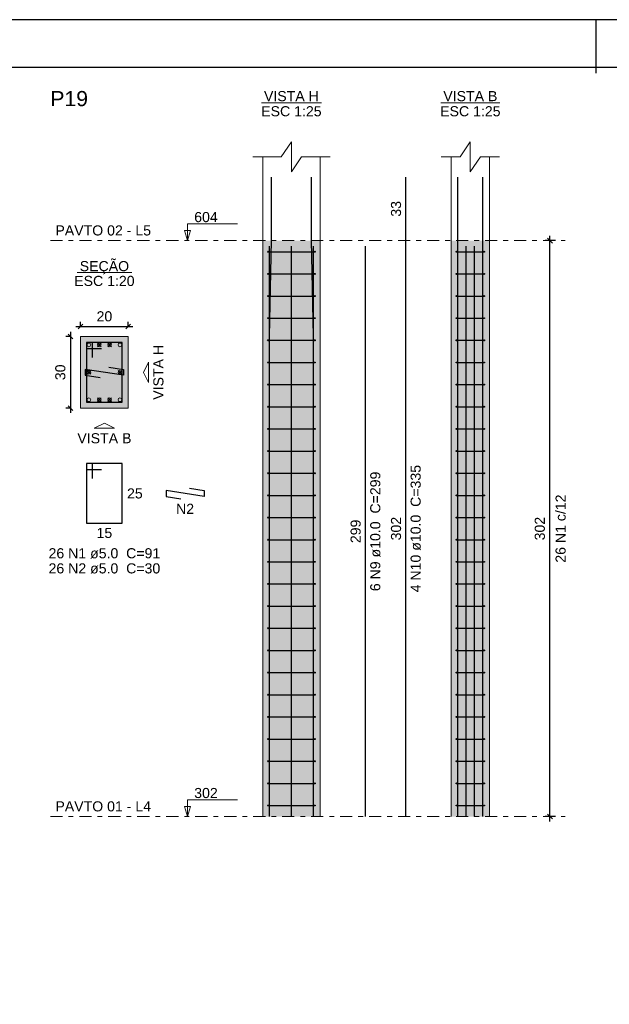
# Model space of a CAD drawing. Header units: millimetres. Extents: x 0 to 119, y 0 to 84.
# Tile 15 of 17: x 70 to 82, y 63 to 84. Entities that reach past the tile are written whole.
import ezdxf

# ---------------------------------------------------------------- set-up
doc = ezdxf.new("R2010")
doc.units = ezdxf.units.MM
doc.header["$MEASUREMENT"] = 0
doc.linetypes.add('DASHDOT', pattern=[2.54, 1.27, -0.635, 0, -0.635])
doc.linetypes.add('NULL', pattern=[0])
doc.layers.get('0').update_dxf_attribs({"lineweight": 18})
for name, color, linetype, lineweight in [('Descrição da armadura', 7, 'Continuous', 0), ('DT-Barras na forma', 2, 'Continuous', 30), ('DT-Barras no corte', 5, 'Continuous', 5), ('DT-Barras rebatidas', 2, 'Continuous', 30), ('DT-Cotas', 9, 'Continuous', 5), ('DT-Estribos na forma', 2, 'Continuous', 30), ('DT-Forma', 5, 'Continuous', 5), ('DT-Hachura seção pilares', 254, 'Continuous', 5), ('DT-Hachura vista pilares', 254, 'Continuous', 5), ('DT-Pontilhado', 9, 'DASHDOT', 5), ('DT-Textos', 7, 'Continuous', 5), ('DT-Título', 3, 'Continuous', 20), ('Textos armaduras', 7, 'Continuous', 0)]:
    doc.layers.add(name, color=color, linetype=linetype, lineweight=lineweight)
doc.layers.add('SEDUC_MARF', color=1, linetype='Continuous')
doc.layers.add('SEDUC_MARGG', color=7, linetype='Continuous')
doc.styles.add('Arial', font='txt')
doc.dimstyles.new('UM_20.000000', dxfattribs={"dimtxt": 0.18, "dimasz": 0.1, "dimexe": 0.1, "dimexo": 0.2, "dimgap": 0, "dimtad": 1, "dimtih": 1, "dimtoh": 1, "dimdec": 1, "dimlfac": 20, "dimzin": 0, "dimdsep": 46, "dimtxsty": 'Standard', "dimcen": 0.09, "dimdle": 0.1, "dimadec": 1, "dimazin": 2, "dimtfac": 1, "dimtdec": 4, "dimtofl": 0, "dimtmove": 0, "dimatfit": 3, "dimfxl": 1, "dimtolj": 1, "dimarcsym": 0})
doc.dimstyles.new('UM_25.000000', dxfattribs={"dimtxt": 0.18, "dimasz": 0.1, "dimexe": 0.1, "dimexo": 0.2, "dimgap": 0, "dimtad": 1, "dimtih": 1, "dimtoh": 1, "dimdec": 1, "dimlfac": 25, "dimzin": 0, "dimdsep": 46, "dimtxsty": 'Standard', "dimcen": 0.09, "dimdle": 0.1, "dimadec": 1, "dimazin": 2, "dimtfac": 1, "dimtdec": 4, "dimtofl": 0, "dimtmove": 0, "dimatfit": 3, "dimfxl": 1, "dimtolj": 1, "dimarcsym": 0})

# ---------------------------------------------------------------- blocks, each defined once
blk = doc.blocks.new('_Oblique')
at = {"color": 0, "linetype": 'ByBlock', "lineweight": -2}
blk.add_line((-0.5, -0.5), (0.5, 0.5), dxfattribs=at)
blk = doc.blocks.new('*D26')
at = {"layer": 'Defpoints', "color": 0}
for p in [(71.091903, 77.453308), (70.880103, 75.953308), (71.091903, 75.953308)]:
    blk.add_point(p, dxfattribs=at)
at = {"layer": 'DT-Cotas', "color": 0, "lineweight": -2}
for p, q in [((70.891903, 77.453308), (70.780103, 77.453308)), ((70.880103, 77.553308), (70.880103, 75.853308)), ((70.891903, 75.953308), (70.780103, 75.953308))]:
    blk.add_line(p, q, dxfattribs=at)
at = {"layer": 'DT-Cotas', "color": 0, "lineweight": -2, "xscale": 0.1, "yscale": 0.1, "zscale": 0.1}
for p, rotation in [((70.880103, 77.453308), 90), ((70.880103, 75.953308), 270)]:
    blk.add_blockref('_Oblique', p, dxfattribs=dict(at, rotation=rotation))
at = {"layer": 'DT-Cotas', "color": 7, "insert": (70.668303, 76.703308), "char_height": 0.2118, "attachment_point": 5, "rotation": 90, "style": 'Arial'}
blk.add_mtext('\\A1;30', dxfattribs=at)
blk = doc.blocks.new('*D27')
at = {"layer": 'Defpoints', "color": 0}
for p in [(72.091903, 77.665108), (71.091903, 77.453308), (72.091903, 77.453308)]:
    blk.add_point(p, dxfattribs=at)
at = {"layer": 'DT-Cotas', "color": 0, "lineweight": -2}
for p, q in [((70.991903, 77.665108), (72.191903, 77.665108)), ((71.091903, 77.653308), (71.091903, 77.765108)), ((72.091903, 77.653308), (72.091903, 77.765108))]:
    blk.add_line(p, q, dxfattribs=at)
at = {"layer": 'DT-Cotas', "color": 0, "lineweight": -2, "xscale": 0.1, "yscale": 0.1, "zscale": 0.1, "rotation": 180}
blk.add_blockref('_Oblique', (71.091903, 77.665108), dxfattribs=at)
at = {"layer": 'DT-Cotas', "color": 0, "lineweight": -2, "xscale": 0.1, "yscale": 0.1, "zscale": 0.1}
blk.add_blockref('_Oblique', (72.091903, 77.665108), dxfattribs=at)
at = {"layer": 'DT-Cotas', "color": 7, "insert": (71.591903, 77.876908), "char_height": 0.2118, "attachment_point": 5, "rotation": 0.0057296, "style": 'Arial'}
blk.add_mtext('\\A1;20', dxfattribs=at)
blk = doc.blocks.new('*D28')
at = {"layer": 'Defpoints', "color": 0}
for p in [(80.939552, 79.465408), (81.257252, 79.465408), (81.257252, 67.385408)]:
    blk.add_point(p, dxfattribs=at)
at = {"layer": 'DT-Cotas', "color": 0, "lineweight": -2}
for p, q in [((80.939552, 67.285408), (80.939552, 79.565408)), ((81.057252, 79.465408), (80.839552, 79.465408)), ((81.057252, 67.385408), (80.839552, 67.385408))]:
    blk.add_line(p, q, dxfattribs=at)
at = {"layer": 'DT-Cotas', "color": 0, "lineweight": -2, "xscale": 0.1, "yscale": 0.1, "zscale": 0.1}
for p, rotation in [((80.939552, 79.465408), 90), ((80.939552, 67.385408), 270)]:
    blk.add_blockref('_Oblique', p, dxfattribs=dict(at, rotation=rotation))
at = {"layer": 'DT-Cotas', "color": 7, "insert": (80.727752, 73.425408), "char_height": 0.2118, "attachment_point": 5, "rotation": 90, "style": 'Arial'}
blk.add_mtext('\\A1;302', dxfattribs=at)
blk = doc.blocks.new('*D29')
at = {"layer": 'Defpoints', "color": 0}
for p in [(80.939552, 79.465408), (81.257252, 79.465408), (81.257252, 67.385408)]:
    blk.add_point(p, dxfattribs=at)
at = {"layer": 'DT-Cotas', "color": 0, "lineweight": -2}
for p, q in [((80.939552, 67.285408), (80.939552, 79.565408)), ((81.057252, 79.465408), (80.839552, 79.465408)), ((81.057252, 67.385408), (80.839552, 67.385408))]:
    blk.add_line(p, q, dxfattribs=at)
at = {"layer": 'DT-Cotas', "color": 0, "lineweight": -2, "xscale": 0.1, "yscale": 0.1, "zscale": 0.1}
for p, rotation in [((80.939552, 79.465408), 90), ((80.939552, 67.385408), 270)]:
    blk.add_blockref('_Oblique', p, dxfattribs=dict(at, rotation=rotation))

msp = doc.modelspace()

# ---------------------------------------------------------------- hatches: boundary and pattern name
at = {"layer": 'DT-Hachura seção pilares', "linetype": 'Continuous'}
msp.add_hatch(color=254, dxfattribs=at).paths.add_polyline_path([(71.0919, 75.9533), (71.0919, 75.9533), (72.0919, 75.9533), (72.0919, 77.4533), (71.0919, 77.4533), (71.0919, 75.9533)])
at = {"layer": 'DT-Hachura vista pilares', "linetype": 'Continuous'}
for points in [[(74.9154, 67.3854), (74.9154, 79.4654), (76.1154, 79.4654), (76.1154, 67.3854), (74.9154, 67.3854)], [(78.8688, 67.3854), (78.8688, 79.4654), (79.6688, 79.4654), (79.6688, 67.3854), (78.8688, 67.3854)]]:
    msp.add_hatch(color=254, dxfattribs=at).paths.add_polyline_path(points)

# ---------------------------------------------------------------- linework, layer by layer
at = {"layer": 'DT-Barras na forma'}
for points in [[(75.0554, 67.3854), (75.0554, 77.4654), (75.0954, 79.4654), (75.0954, 80.7997)], [(75.9754, 67.3854), (75.9754, 77.4654), (75.9354, 79.4654), (75.9354, 80.7997)], [(79.0088, 67.3854), (79.0088, 77.4654), (79.0088, 79.4654), (79.0088, 80.7997)], [(79.5288, 67.3854), (79.5288, 77.4654), (79.5288, 79.4654), (79.5288, 80.7997)], [(75.0554, 67.3854), (75.0554, 79.3494)], [(75.5154, 67.3854), (75.5154, 79.3494)], [(75.9754, 67.3854), (75.9754, 79.3494)], [(79.1821, 67.3854), (79.1821, 79.3494)], [(79.3554, 67.3854), (79.3554, 79.3494)], [(71.3419, 77.0158), (71.3419, 77.3283), (71.2169, 77.3283), (71.2169, 76.0783), (71.9669, 76.0783), (71.9669, 77.3283), (71.2169, 77.3283), (71.2169, 77.2033), (71.5294, 77.2033)], [(71.6831, 76.8141), (71.9919, 76.7658), (71.9919, 76.6408), (71.1919, 76.7658), (71.1919, 76.6408), (71.5007, 76.5926)]]:
    msp.add_lwpolyline(points, dxfattribs=at)
at = {"layer": 'DT-Barras no corte'}
for p, q in [((71.4461, 77.2408), (71.5211, 77.3158)), ((71.4461, 77.3158), (71.5211, 77.2408)), ((71.6627, 77.2408), (71.7377, 77.3158)), ((71.6627, 77.3158), (71.7377, 77.2408)), ((71.2294, 76.6658), (71.3044, 76.7408)), ((71.2294, 76.7408), (71.3044, 76.6658)), ((71.8794, 76.6658), (71.9544, 76.7408)), ((71.8794, 76.7408), (71.9544, 76.6658)), ((71.4461, 76.0908), (71.5211, 76.1658)), ((71.4461, 76.1658), (71.5211, 76.0908)), ((71.6627, 76.0908), (71.7377, 76.1658)), ((71.6627, 76.1658), (71.7377, 76.0908))]:
    msp.add_line(p, q, dxfattribs=at)
for centre in [(71.2669, 77.2783), (71.4836, 77.2783), (71.7002, 77.2783), (71.9169, 77.2783), (71.2669, 76.7033), (71.9169, 76.7033), (71.2669, 76.1283), (71.4836, 76.1283), (71.7002, 76.1283), (71.9169, 76.1283)]:
    msp.add_circle(centre, 0.0375, dxfattribs=at)
at = {"layer": 'DT-Barras rebatidas'}
for points in [[(77.9157, 67.3854), (77.9157, 79.4654), (77.9157, 80.7997)], [(77.0685, 67.3854), (77.0685, 79.3494)], [(71.3419, 74.4759), (71.3419, 74.7884), (71.2169, 74.7884), (71.2169, 73.5384), (71.9669, 73.5384), (71.9669, 74.7884), (71.2169, 74.7884), (71.2169, 74.6634), (71.5294, 74.6634)], [(73.3757, 74.2742), (73.6844, 74.2259), (73.6844, 74.1009), (72.8844, 74.2259), (72.8844, 74.1009), (73.1932, 74.0527)]]:
    msp.add_lwpolyline(points, dxfattribs=at)
at = {"layer": 'DT-Estribos na forma'}
for p, q in [((75.0254, 79.2331), (76.0054, 79.2331)), ((78.9788, 79.2331), (79.5588, 79.2331)), ((75.0254, 78.7685), (76.0054, 78.7685)), ((78.9788, 78.7685), (79.5588, 78.7685)), ((75.0254, 78.3039), (76.0054, 78.3039)), ((78.9788, 78.3039), (79.5588, 78.3039)), ((75.0254, 77.8393), (76.0054, 77.8393)), ((78.9788, 77.8393), (79.5588, 77.8393)), ((75.0254, 77.3746), (76.0054, 77.3746)), ((78.9788, 77.3746), (79.5588, 77.3746)), ((75.0254, 76.91), (76.0054, 76.91)), ((78.9788, 76.91), (79.5588, 76.91)), ((75.0254, 76.4454), (76.0054, 76.4454)), ((78.9788, 76.4454), (79.5588, 76.4454)), ((75.0254, 75.9808), (76.0054, 75.9808)), ((78.9788, 75.9808), (79.5588, 75.9808)), ((75.0254, 75.5162), (76.0054, 75.5162)), ((78.9788, 75.5162), (79.5588, 75.5162)), ((75.0254, 75.0516), (76.0054, 75.0516)), ((78.9788, 75.0516), (79.5588, 75.0516)), ((75.0254, 74.5869), (76.0054, 74.5869)), ((78.9788, 74.5869), (79.5588, 74.5869)), ((75.0254, 74.1223), (76.0054, 74.1223)), ((78.9788, 74.1223), (79.5588, 74.1223)), ((75.0254, 73.6577), (76.0054, 73.6577)), ((78.9788, 73.6577), (79.5588, 73.6577)), ((75.0254, 73.1931), (76.0054, 73.1931)), ((78.9788, 73.1931), (79.5588, 73.1931)), ((75.0254, 72.7285), (76.0054, 72.7285)), ((78.9788, 72.7285), (79.5588, 72.7285)), ((75.0254, 72.2639), (76.0054, 72.2639)), ((78.9788, 72.2639), (79.5588, 72.2639)), ((75.0254, 71.7993), (76.0054, 71.7993)), ((78.9788, 71.7993), (79.5588, 71.7993)), ((75.0254, 71.3346), (76.0054, 71.3346)), ((78.9788, 71.3346), (79.5588, 71.3346)), ((75.0254, 70.87), (76.0054, 70.87)), ((78.9788, 70.87), (79.5588, 70.87)), ((75.0254, 70.4054), (76.0054, 70.4054)), ((78.9788, 70.4054), (79.5588, 70.4054)), ((75.0254, 69.9408), (76.0054, 69.9408)), ((78.9788, 69.9408), (79.5588, 69.9408)), ((75.0254, 69.4762), (76.0054, 69.4762)), ((78.9788, 69.4762), (79.5588, 69.4762)), ((75.0254, 69.0116), (76.0054, 69.0116)), ((78.9788, 69.0116), (79.5588, 69.0116)), ((75.0254, 68.5469), (76.0054, 68.5469)), ((78.9788, 68.5469), (79.5588, 68.5469)), ((75.0254, 68.0823), (76.0054, 68.0823)), ((78.9788, 68.0823), (79.5588, 68.0823)), ((75.0254, 67.6177), (76.0054, 67.6177)), ((78.9788, 67.6177), (79.5588, 67.6177))]:
    msp.add_line(p, q, dxfattribs=at)
for centre in [(75.0254, 79.2331), (76.0054, 79.2331), (78.9788, 79.2331), (79.5588, 79.2331), (75.0254, 78.7685), (76.0054, 78.7685), (78.9788, 78.7685), (79.5588, 78.7685), (75.0254, 78.3039), (76.0054, 78.3039), (78.9788, 78.3039), (79.5588, 78.3039), (75.0254, 77.8393), (76.0054, 77.8393), (78.9788, 77.8393), (79.5588, 77.8393), (75.0254, 77.3746), (76.0054, 77.3746), (78.9788, 77.3746), (79.5588, 77.3746), (75.0254, 76.91), (76.0054, 76.91), (78.9788, 76.91), (79.5588, 76.91), (75.0254, 76.4454), (76.0054, 76.4454), (78.9788, 76.4454), (79.5588, 76.4454), (75.0254, 75.9808), (76.0054, 75.9808), (78.9788, 75.9808), (79.5588, 75.9808), (75.0254, 75.5162), (76.0054, 75.5162), (78.9788, 75.5162), (79.5588, 75.5162), (75.0254, 75.0516), (76.0054, 75.0516), (78.9788, 75.0516), (79.5588, 75.0516), (75.0254, 74.5869), (76.0054, 74.5869), (78.9788, 74.5869), (79.5588, 74.5869), (75.0254, 74.1223), (76.0054, 74.1223), (78.9788, 74.1223), (79.5588, 74.1223), (75.0254, 73.6577), (76.0054, 73.6577), (78.9788, 73.6577), (79.5588, 73.6577), (75.0254, 73.1931), (76.0054, 73.1931), (78.9788, 73.1931), (79.5588, 73.1931), (75.0254, 72.7285), (76.0054, 72.7285), (78.9788, 72.7285), (79.5588, 72.7285), (75.0254, 72.2639), (76.0054, 72.2639), (78.9788, 72.2639), (79.5588, 72.2639), (75.0254, 71.7993), (76.0054, 71.7993), (78.9788, 71.7993), (79.5588, 71.7993), (75.0254, 71.3346), (76.0054, 71.3346), (78.9788, 71.3346), (79.5588, 71.3346), (75.0254, 70.87), (76.0054, 70.87), (78.9788, 70.87), (79.5588, 70.87), (75.0254, 70.4054), (76.0054, 70.4054), (78.9788, 70.4054), (79.5588, 70.4054), (75.0254, 69.9408), (76.0054, 69.9408), (78.9788, 69.9408), (79.5588, 69.9408), (75.0254, 69.4762), (76.0054, 69.4762), (78.9788, 69.4762), (79.5588, 69.4762), (75.0254, 69.0116), (76.0054, 69.0116), (78.9788, 69.0116), (79.5588, 69.0116), (75.0254, 68.5469), (76.0054, 68.5469), (78.9788, 68.5469), (79.5588, 68.5469), (75.0254, 68.0823), (76.0054, 68.0823), (78.9788, 68.0823), (79.5588, 68.0823), (75.0254, 67.6177), (76.0054, 67.6177), (78.9788, 67.6177), (79.5588, 67.6177)]:
    msp.add_circle(centre, 0.01, dxfattribs=at)
at = {"layer": 'DT-Forma'}
for p, q in [((74.9154, 79.4654), (74.9154, 81.2233)), ((76.1154, 79.4654), (76.1154, 81.2233)), ((78.8688, 79.4654), (78.8688, 81.2233)), ((79.6688, 79.4654), (79.6688, 81.2233)), ((74.9154, 67.3854), (74.9154, 79.4654)), ((76.1154, 67.3854), (76.1154, 79.4654)), ((78.8688, 67.3854), (78.8688, 79.4654)), ((79.6688, 67.3854), (79.6688, 79.4654))]:
    msp.add_line(p, q, dxfattribs=at)
for points in [[(74.7036, 81.2233), (75.3036, 81.2233), (75.5154, 81.541), (75.5154, 80.9056), (75.7272, 81.2233), (76.3272, 81.2233)], [(78.657, 81.2233), (79.057, 81.2233), (79.2688, 81.541), (79.2688, 80.9056), (79.4806, 81.2233), (79.8806, 81.2233)]]:
    msp.add_lwpolyline(points, dxfattribs=at)
msp.add_lwpolyline([(71.0919, 75.9533), (72.0919, 75.9533), (72.0919, 77.4533), (71.0919, 77.4533), (71.0919, 75.9533)], close=True, dxfattribs=at)
at = {"layer": 'DT-Pontilhado', "ltscale": 0.2}
for p, q in [((70.4582, 79.4654), (81.2573, 79.4654)), ((70.4582, 67.3854), (81.2573, 67.3854))]:
    msp.add_line(p, q, dxfattribs=at)
at = {"layer": 'DT-Textos'}
for p, q in [((74.8855, 82.3564), (76.1452, 82.3564)), ((78.6471, 82.3564), (79.8904, 82.3564)), ((71.0197, 78.7982), (72.1641, 78.7982))]:
    msp.add_line(p, q, dxfattribs=at)
for points in [[(73.3359, 79.4654), (73.3994, 79.6772), (73.2723, 79.6772), (73.3359, 79.4654), (73.3359, 79.8154), (74.3859, 79.8154)], [(73.3359, 67.3854), (73.3994, 67.5972), (73.2723, 67.5972), (73.3359, 67.3854), (73.3359, 67.7354), (74.3859, 67.7354)]]:
    msp.add_lwpolyline(points, dxfattribs=at)
for points in [[(72.5155, 76.7033), (72.5155, 76.4915), (72.4096, 76.7033), (72.5155, 76.9151), (72.5155, 76.7033)], [(71.5919, 75.5297), (71.3801, 75.5297), (71.5919, 75.6356), (71.8037, 75.5297), (71.5919, 75.5297)]]:
    msp.add_lwpolyline(points, close=True, dxfattribs=at)
at = {"layer": 'SEDUC_MARF'}
msp.add_line((81.9015, 84.1), (81.9015, 82.9804), dxfattribs=at)
msp.add_lwpolyline([(118.9, 84.1), (0, 84.1), (0, 0), (118.9, 0)], close=True, dxfattribs=at)
at = {"layer": 'SEDUC_MARGG'}
msp.add_lwpolyline([(2.5, 1), (117.9, 1), (117.9, 83.1), (2.5, 83.1), (2.5, 1)], dxfattribs=at)

# ---------------------------------------------------------------- texts
at = {"layer": 'Descrição da armadura', "linetype": 'NULL', "char_height": 0.2118, "attachment_point": 8, "rotation": 90.00021, "line_spacing_factor": 0.9, "style": 'Arial'}
for s, insert, width in [('4 N10 ø10.0  C=335', (78.2333, 73.425), 5.239541), ('6 N9 ø10.0  C=299', (77.3863, 73.367), 4.916973), ('26 N1 c/12', (81.2712, 73.4254), 2.845127)]:
    msp.add_mtext(s, dxfattribs=dict(at, insert=insert, width=width))
at = {"layer": 'Descrição da armadura', "linetype": 'NULL', "char_height": 0.2118, "attachment_point": 8, "line_spacing_factor": 0.9, "style": 'Arial'}
for s, insert, width in [('N2', (73.2842, 73.7349), 0.741426), ('26 N1 ø5.0  C=91', (71.5922, 72.7969), 4.594404), ('26 N2 ø5.0  C=30', (71.5922, 72.4799), 4.634404)]:
    msp.add_mtext(s, dxfattribs=dict(at, insert=insert, width=width))
at = {"layer": 'DT-Textos', "linetype": 'NULL', "char_height": 0.2118, "line_spacing_factor": 0.798, "style": 'Arial'}
for s, insert, width, attachment_point in [('VISTA H', (75.5152, 82.3879), 2.255996, 8), ('VISTA B', (79.2692, 82.3879), 2.223994, 8), ('ESC 1:25', (75.5152, 82.0709), 2.482559, 8), ('ESC 1:25', (79.2692, 82.0709), 2.482559, 8), ('604', (73.4762, 79.8509), 0.967705, 7), ('PAVTO 02 - L5', (70.5642, 79.5709), 3.932842, 7), ('SEÇÃO', (71.5922, 78.76), 2.030566, 8), ('ESC 1:20', (71.5922, 78.5119), 2.482559, 8), ('VISTA B', (71.5922, 75.2119), 2.223994, 8), ('302', (73.4762, 67.7709), 0.967705, 7), ('PAVTO 01 - L4', (70.5642, 67.4909), 3.932842, 7)]:
    msp.add_mtext(s, dxfattribs=dict(at, insert=insert, width=width, attachment_point=attachment_point))
at = {"layer": 'DT-Textos', "linetype": 'NULL', "insert": (72.8333, 76.703), "char_height": 0.2118, "width": 2.255996, "attachment_point": 8, "rotation": 90.00021, "line_spacing_factor": 0.798, "style": 'Arial'}
msp.add_mtext('VISTA H', dxfattribs=at)
at = {"layer": 'DT-Título', "linetype": 'NULL', "insert": (70.4582, 82.2818), "char_height": 0.3177, "width": 1.565781, "attachment_point": 7, "line_spacing_factor": 0.798, "style": 'Arial'}
msp.add_mtext('P19', dxfattribs=at)
at = {"layer": 'Textos armaduras', "linetype": 'NULL', "char_height": 0.2118, "attachment_point": 8, "rotation": 90.00021, "line_spacing_factor": 0.9, "style": 'Arial'}
for s, insert, width in [('33', (77.8184, 80.1326), 1.045137), ('299', (76.9712, 73.3674), 1.367705), ('302', (77.8184, 73.4254), 1.367705)]:
    msp.add_mtext(s, dxfattribs=dict(at, insert=insert, width=width))
at = {"layer": 'Textos armaduras', "linetype": 'NULL', "char_height": 0.2118, "width": 1.045137, "line_spacing_factor": 0.9, "style": 'Arial'}
for s, insert, attachment_point in [('25', (72.0669, 74.2693), 1), ('15', (71.5919, 73.4411), 2)]:
    msp.add_mtext(s, dxfattribs=dict(at, insert=insert, attachment_point=attachment_point))

# ---------------------------------------------------------------- dimensions: what is measured, and where the dimension line sits
at = {"layer": 'DT-Cotas'}
for base, p1, p2, dimstyle, override, picture, middle in [((80.9396, 79.4654), (81.2573, 67.3854), (81.2573, 79.4654), 'UM_25.000000', {"dimtxt": 0.2118, "dimasz": 0.1, "dimexe": 0.1, "dimexo": 0.2, "dimtad": 1, "dimtih": 0, "dimtoh": 0, "dimdec": 1, "dimlfac": 25, "dimzin": 8, "dimtxsty": 'Arial', "dimblk": 'Oblique', "dimblk1": 'Oblique', "dimblk2": 'Oblique', "dimsah": 1, "dimdle": 0.1, "dimse1": 0, "dimse2": 0, "dimclrt": 7, "dimadec": 1, "dimazin": 3, "dimtmove": 2, "dimldrblk": 'Oblique'}, '*D28', (80.7278, 73.4254)), ((70.8801, 75.9533), (71.0919, 77.4533), (71.0919, 75.9533), 'UM_20.000000', {"dimtxt": 0.2118, "dimasz": 0.1, "dimexe": 0.1, "dimexo": 0.2, "dimtad": 1, "dimtih": 0, "dimtoh": 0, "dimdec": 1, "dimlfac": 20, "dimzin": 8, "dimtxsty": 'Arial', "dimblk": 'Oblique', "dimblk1": 'Oblique', "dimblk2": 'Oblique', "dimsah": 1, "dimdle": 0.1, "dimse1": 0, "dimse2": 0, "dimclrt": 7, "dimadec": 1, "dimazin": 3, "dimtmove": 2, "dimldrblk": 'Oblique'}, '*D26', (70.6683, 76.7033))]:
    dim = msp.add_linear_dim(base=base, p1=p1, p2=p2, angle=90, dimstyle=dimstyle, override=override, dxfattribs=at)
    dim.commit()
    dim.dimension.update_dxf_attribs({"geometry": picture, "text_midpoint": middle, "dimtype": 160, "text_rotation": 90})
dim = msp.add_linear_dim(base=(80.9396, 79.4654), p1=(81.2573, 67.3854), p2=(81.2573, 79.4654), angle=90, text=' ', dimstyle='UM_25.000000', override={"dimtxt": 0.2118, "dimasz": 0.1, "dimexe": 0.1, "dimexo": 0.2, "dimtad": 1, "dimtih": 0, "dimtoh": 0, "dimdec": 1, "dimlfac": 25, "dimzin": 8, "dimtxsty": 'Arial', "dimblk": 'Oblique', "dimblk1": 'Oblique', "dimblk2": 'Oblique', "dimsah": 1, "dimdle": 0.1, "dimse1": 0, "dimse2": 0, "dimclrt": 256, "dimadec": 1, "dimazin": 3, "dimtmove": 2, "dimldrblk": 'Oblique'}, dxfattribs=at)
dim.commit()
dim.dimension.update_dxf_attribs({"geometry": '*D29', "text_midpoint": (80.8337, 73.4254), "dimtype": 160, "text_rotation": 90})
dim = msp.add_linear_dim(base=(72.0919, 77.6651), p1=(71.0919, 77.4533), p2=(72.0919, 77.4533), dimstyle='UM_20.000000', override={"dimtxt": 0.2118, "dimasz": 0.1, "dimexe": 0.1, "dimexo": 0.2, "dimtad": 1, "dimtih": 0, "dimtoh": 0, "dimdec": 1, "dimlfac": 20, "dimzin": 8, "dimtxsty": 'Arial', "dimblk": 'Oblique', "dimblk1": 'Oblique', "dimblk2": 'Oblique', "dimsah": 1, "dimdle": 0.1, "dimse1": 0, "dimse2": 0, "dimclrt": 7, "dimadec": 1, "dimazin": 3, "dimtmove": 2, "dimldrblk": 'Oblique'}, dxfattribs=at)
dim.commit()
dim.dimension.update_dxf_attribs({"geometry": '*D27', "text_midpoint": (71.5919, 77.8769), "dimtype": 160, "text_rotation": 0.00573})

doc.saveas('drawing.dxf')
